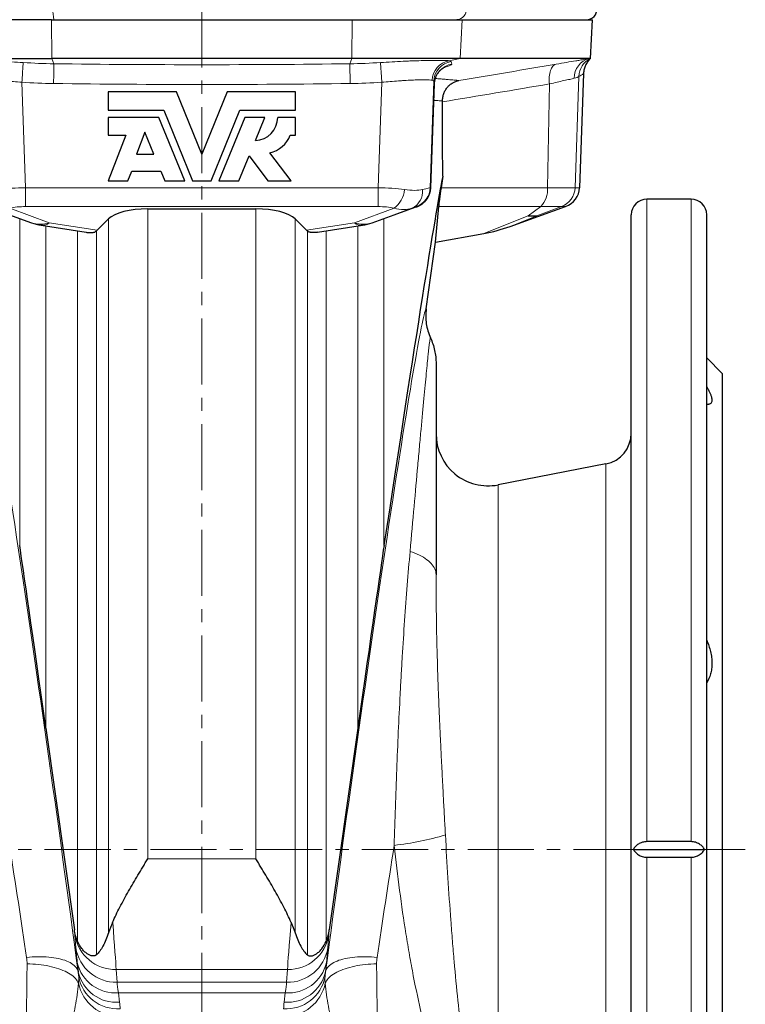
# Model space of a CAD drawing. Header units: millimetres. Extents: x -420 to 735, y -420 to 510.
# Tile 10 of 11: x 595 to 735, y 71 to 260. Entities that reach past the tile are written whole.
import ezdxf

# ---------------------------------------------------------------- set-up
doc = ezdxf.new("R2010")
doc.units = ezdxf.units.MM
doc.linetypes.add('CENTERX2', pattern=[20.32, 12.7, -2.54, 2.54, -2.54])
doc.layers.add('FORMAT', color=7, linetype='Continuous')

msp = doc.modelspace()

# ---------------------------------------------------------------- linework, layer by layer
at = {"color": 7, "linetype": 'Continuous', "lineweight": 25}
for p, q in [((601.27, 259.79), (580.17, 259.79)), ((601.27, 259.79), (659.03, 259.79)), ((659.03, 259.79), (680.14, 259.79)), ((680.14, 259.79), (705.19, 259.79)), ((704.8, 252.33), (705.19, 259.79)), ((580.52, 252.33), (601.3, 252.33)), ((659, 252.33), (601.3, 252.33)), ((679.78, 252.33), (659, 252.33)), ((704.65, 252.33), (679.78, 252.33)), ((704.75, 252.33), (704.65, 252.33)), ((704.8, 252.33), (704.75, 252.33)), ((703.5, 249.46), (702.72, 227.49)), ((674.14, 227.49), (674.84, 247.46)), ((612.15, 245.94), (612.15, 242.38)), ((625.27, 245.94), (612.15, 245.94)), ((630.15, 233.94), (625.27, 245.94)), ((635.04, 245.94), (630.15, 233.94)), ((648.15, 245.94), (635.04, 245.94)), ((648.15, 242.38), (648.15, 245.94)), ((612.15, 242.38), (622.83, 242.38)), ((622.83, 242.38), (628.36, 228.79)), ((631.95, 228.79), (637.48, 242.38)), ((637.48, 242.38), (648.15, 242.38)), ((612.15, 241.01), (612.15, 237.58)), ((621.91, 241.01), (612.15, 241.01)), ((626.88, 228.79), (621.91, 241.01)), ((638.4, 241.01), (633.43, 228.79)), ((642.24, 241.01), (638.4, 241.01)), ((640.43, 236.55), (642.24, 241.01)), ((648.15, 241.01), (644.72, 241.01)), ((648.15, 237.58), (648.15, 241.01)), ((615.52, 237.58), (612.15, 228.79)), ((612.15, 237.58), (615.52, 237.58)), ((619.21, 238.2), (617.57, 233.94)), ((620.94, 233.94), (619.21, 238.2)), ((647.12, 237.58), (648.15, 237.58)), ((617.57, 233.94), (620.94, 233.94)), ((637.27, 228.79), (639.22, 233.6)), ((639.22, 233.6), (642.84, 228.79)), ((647.29, 228.79), (643.2, 234.23)), ((615.96, 228.79), (616.69, 230.68)), ((616.69, 230.68), (622.27, 230.68)), ((622.27, 230.68), (623.04, 228.79)), ((676.43, 229.72), (676.12, 227.49)), ((612.15, 228.79), (615.96, 228.79)), ((623.04, 228.79), (626.88, 228.79)), ((628.36, 228.79), (631.95, 228.79)), ((633.43, 228.79), (637.27, 228.79)), ((642.84, 228.79), (647.29, 228.79)), ((724.15, 225.29), (715.65, 225.29)), ((588.99, 223.79), (597.42, 220.74)), ((619.75, 223.42), (640.55, 223.42)), ((662.88, 220.74), (671.31, 223.79)), ((671.41, 223.83), (671.33, 223.8)), ((675.07, 217), (675.66, 223.87)), ((689.39, 220.05), (700.05, 223.87)), ((612.24, 221.5), (610.06, 219.32)), ((648.07, 221.5), (650.25, 219.32)), ((712.65, -9.54), (712.65, 222.29)), ((727.15, -21.71), (727.15, 222.29)), ((599.29, 220.27), (607.93, 218.93)), ((652.37, 218.93), (661.01, 220.27)), ((675.07, 217), (684.35, 218.69)), ((673.27, 204.19), (675.07, 217)), ((730.15, 191.79), (727.15, 194.79)), ((730.15, 191.79), (730.15, 8.79)), ((707.8, 174.41), (687.06, 170.37)), ((675.15, 153.12), (675.15, 153.08)), ((600.18, 123.63), (605.66, 84.86)), ((660.12, 123.63), (654.64, 84.86)), ((724.15, 101.79), (715.65, 101.79)), ((713.05, 100.29), (726.75, 100.29)), ((715.65, 98.8), (724.15, 98.8))]:
    msp.add_line(p, q, dxfattribs=at)
at = {"color": 8, "linetype": 'Continuous', "lineweight": 18}
for p, q in [((601.3, 252.33), (601.27, 259.79)), ((659, 252.33), (659.03, 259.79)), ((679.78, 252.33), (680.14, 259.79)), ((601.71, 251.32), (601.3, 252.33)), ((658.59, 251.32), (659, 252.33)), ((677.62, 251.91), (679.78, 252.33)), ((674.73, 247.95), (674.02, 227.49)), ((701.86, 227.49), (702.59, 248.88)), ((596.27, 227.49), (595.58, 247.76)), ((664.03, 227.49), (664.73, 247.76)), ((674.14, 227.49), (674.84, 247.47)), ((674.84, 247.46), (674.84, 247.47)), ((696.59, 227.49), (696.94, 247.45)), ((596.27, 227.49), (664.03, 227.49)), ((596.27, 227.49), (596.27, 223.87)), ((664.03, 227.49), (664.03, 223.87)), ((674.02, 227.49), (674.14, 227.49)), ((676.12, 227.49), (696.59, 227.49)), ((696.59, 227.49), (701.86, 227.49)), ((701.86, 227.49), (702.72, 227.49)), ((715.65, 225.29), (715.65, 101.79)), ((724.15, 101.79), (724.15, 225.29)), ((597.4, 220.75), (588.97, 223.8)), ((589.81, 223.56), (597.4, 220.75)), ((600.82, 220.75), (593.23, 223.56)), ((664.03, 223.87), (596.27, 223.87)), ((619.75, 98.47), (619.75, 223.42)), ((640.55, 98.47), (640.55, 223.42)), ((659.48, 220.75), (667.08, 223.56)), ((662.9, 220.75), (671.33, 223.8)), ((670.5, 223.56), (662.9, 220.75)), ((671.51, 223.87), (671.4, 223.87)), ((695.27, 223.87), (675.66, 223.87)), ((692.86, 222.12), (695.27, 223.87)), ((694.52, 222.12), (699.27, 223.87)), ((699.27, 223.87), (695.27, 223.87)), ((700.05, 223.87), (699.27, 223.87)), ((595.15, 221.56), (595.15, 158.7)), ((612.24, 221.5), (612.24, 84.28)), ((648.07, 221.5), (648.07, 84.28)), ((665.15, 221.56), (665.15, 158.7)), ((684.35, 218.69), (692.86, 222.12)), ((694.52, 222.12), (689.39, 220.05)), ((597.42, 220.74), (597.4, 220.75)), ((600.18, 123.63), (600.18, 220.13)), ((610.06, 219.32), (600.82, 220.75)), ((650.25, 219.32), (659.48, 220.75)), ((660.12, 123.63), (660.12, 220.13)), ((662.88, 220.74), (662.9, 220.75)), ((606.29, 82.61), (606.29, 219.18)), ((609.88, 80.03), (609.88, 219.16)), ((650.43, 80.03), (650.43, 219.16)), ((654.01, 82.61), (654.01, 219.18)), ((707.8, 174.41), (707.8, 26.31)), ((687.06, 170.37), (687.06, 45.55)), ((640.55, 98.47), (619.75, 98.47)), ((715.65, 98.8), (715.65, -12.24)), ((724.15, -13.95), (724.15, 98.8)), ((605.76, 83.84), (605.94, 81.37)), ((654.54, 83.84), (654.36, 81.37)), ((606.22, 78.57), (606.42, 76.76)), ((654.08, 78.57), (653.89, 76.76)), ((606.42, 76.76), (606.38, 76.76)), ((646.62, 77.22), (613.68, 77.22)), ((613.87, 74.75), (613.68, 77.22)), ((646.44, 74.75), (646.62, 77.22)), ((653.89, 76.76), (653.92, 76.76)), ((613.87, 74.75), (646.44, 74.75)), ((646.16, 72.76), (614.14, 72.76)), ((614.34, 70.95), (614.14, 72.76)), ((645.97, 70.95), (646.16, 72.76))]:
    msp.add_line(p, q, dxfattribs=at)
at = {"color": 8, "linetype": 'Continuous', "lineweight": 18, "flags": 128}
for points in [[(595.83, 251.56), (595.82, 251.49), (595.81, 251.39), (595.8, 251.26), (595.79, 251.11), (595.78, 250.93), (595.77, 250.73), (595.75, 250.5), (595.74, 250.25), (595.72, 249.99), (595.7, 249.7), (595.68, 249.4), (595.66, 249.09), (595.64, 248.77), (595.62, 248.44), (595.6, 248.1), (595.58, 247.76)], [(601.71, 251.32), (601.71, 251.24), (601.71, 251.13), (601.71, 250.99), (601.71, 250.82), (601.7, 250.62), (601.7, 250.39), (601.7, 250.14), (601.69, 249.87), (601.69, 249.57), (601.69, 249.26), (601.68, 248.93), (601.68, 248.59), (601.67, 248.24), (601.67, 247.88), (601.66, 247.52)], [(658.59, 251.32), (658.59, 251.24), (658.59, 251.13), (658.6, 250.99), (658.6, 250.82), (658.6, 250.62), (658.6, 250.39), (658.61, 250.14), (658.61, 249.87), (658.61, 249.57), (658.62, 249.26), (658.62, 248.93), (658.63, 248.59), (658.63, 248.24), (658.64, 247.88), (658.64, 247.52)], [(664.48, 251.56), (664.48, 251.49), (664.49, 251.39), (664.5, 251.26), (664.51, 251.11), (664.52, 250.93), (664.54, 250.73), (664.55, 250.5), (664.57, 250.25), (664.58, 249.99), (664.6, 249.7), (664.62, 249.4), (664.64, 249.09), (664.66, 248.77), (664.68, 248.44), (664.71, 248.1), (664.73, 247.76)], [(698.24, 251.25), (698.07, 251.2), (697.91, 251.12), (697.75, 251.01), (697.61, 250.87), (697.47, 250.7), (697.35, 250.5), (697.24, 250.27), (697.14, 250.02), (697.06, 249.75), (697, 249.47), (696.94, 249.16), (696.91, 248.84), (696.89, 248.5), (696.89, 248.16), (696.91, 247.81), (696.94, 247.45)], [(675.15, 153.12), (675.14, 153.4), (675.09, 153.67), (675.02, 153.94), (674.91, 154.21), (674.78, 154.48), (674.62, 154.74), (674.43, 155), (674.21, 155.26), (673.97, 155.51), (673.69, 155.76), (673.39, 155.99), (673.07, 156.22), (672.72, 156.45), (672.35, 156.66), (671.95, 156.87), (671.54, 157.06), (671.1, 157.25), (670.64, 157.43), (670.16, 157.59)], [(596.48, 79.53), (597.03, 79.58), (597.58, 79.62), (598.13, 79.65), (598.67, 79.67), (599.2, 79.67), (599.72, 79.66), (600.24, 79.63), (600.74, 79.59), (601.23, 79.54), (601.71, 79.48), (602.17, 79.4), (602.61, 79.31), (603.03, 79.21), (603.44, 79.1), (603.82, 78.98), (604.18, 78.84), (604.51, 78.69), (604.83, 78.54), (605.11, 78.37), (605.37, 78.2), (605.6, 78.01), (605.8, 77.82), (605.98, 77.62), (606.13, 77.42), (606.24, 77.2), (606.33, 76.98), (606.38, 76.76)], [(663.82, 79.53), (663.27, 79.58), (662.72, 79.62), (662.18, 79.65), (661.64, 79.67), (661.1, 79.67), (660.58, 79.66), (660.06, 79.63), (659.56, 79.59), (659.07, 79.54), (658.6, 79.48), (658.14, 79.4), (657.69, 79.31), (657.27, 79.21), (656.87, 79.1), (656.48, 78.98), (656.13, 78.84), (655.79, 78.69), (655.48, 78.54), (655.19, 78.37), (654.93, 78.2), (654.7, 78.01), (654.5, 77.82), (654.32, 77.62), (654.18, 77.42), (654.06, 77.2), (653.98, 76.98), (653.92, 76.76)], [(596.57, 78.29), (597.11, 78.28), (597.65, 78.26), (598.19, 78.22), (598.73, 78.17), (599.26, 78.11), (599.78, 78.04), (600.29, 77.96), (600.79, 77.86), (601.27, 77.75), (601.75, 77.63), (602.21, 77.5), (602.65, 77.36), (603.07, 77.21), (603.47, 77.05), (603.86, 76.88), (604.22, 76.7), (604.56, 76.52), (604.87, 76.32), (605.16, 76.12), (605.43, 75.92), (605.67, 75.7), (605.88, 75.49), (606.06, 75.26), (606.22, 75.04), (606.35, 74.81), (606.45, 74.58)], [(663.74, 78.29), (663.19, 78.28), (662.65, 78.26), (662.11, 78.22), (661.58, 78.17), (661.05, 78.11), (660.53, 78.04), (660.02, 77.96), (659.52, 77.86), (659.03, 77.75), (658.56, 77.63), (658.1, 77.5), (657.66, 77.36), (657.23, 77.21), (656.83, 77.05), (656.45, 76.88), (656.09, 76.7), (655.75, 76.52), (655.43, 76.32), (655.14, 76.12), (654.87, 75.92), (654.64, 75.7), (654.42, 75.49), (654.24, 75.26), (654.08, 75.04), (653.96, 74.81), (653.86, 74.58)]]:
    msp.add_lwpolyline(points, dxfattribs=at)
at = {"color": 8, "linetype": 'Continuous', "lineweight": 18}
for centre, radius, start, end in [((609.37, 261.37), 7.82, 176.1278, 191.6251), ((679.04, 261.73), 1.93, 272.8477, 5.1272), ((678.39, 247.99), 3.99, 101.0553, 177.8644), ((678.72, 247.8), 4, 99.1939, 177.8786), ((705.46, 248.66), 3.75, 102.4036, 182.0891), ((706.52, 248.82), 3.92, 116.8073, 179.1016), ((678.84, 247.32), 4, 99.2887, 177.8885), ((663.96, 227.7), 5.18, 306.9467, 353.6765), ((669.11, 226.72), 3.45, 293.7557, 6.8674), ((670.03, 227.63), 4, 290.0055, 358.0028), ((670.14, 227.63), 4, 290.0055, 358.0028), ((691.89, 227.15), 4.71, 315.922, 4.1487), ((697.87, 227.61), 3.99, 290.558, 358.2742), ((599.11, 225.8), 5.33, 251.2777, 288.7223), ((599.48, 222.33), 2.07, 264.8587, 310.4421), ((661.19, 225.8), 5.33, 251.2777, 288.7223), ((660.82, 222.33), 2.07, 229.5579, 275.1413), ((660.98, 156.05), 55.31, 276.3617, 286.7862), ((613.52, 85.08), 7.86, 189.1025, 271.172), ((646.78, 85.08), 7.86, 268.828, 350.8975), ((613.71, 82.61), 7.86, 189.1025, 271.172), ((646.6, 82.61), 7.86, 268.828, 350.8975), ((613.47, 80.14), 7.42, 192.2492, 275.1838), ((646.83, 80.14), 7.42, 264.8162, 347.7508), ((613.67, 78.34), 7.42, 192.2492, 275.1838), ((613.87, 77.16), 7.5, 189.9782, 274.4295), ((646.43, 77.16), 7.5, 265.5705, 350.0218), ((646.64, 78.34), 7.42, 264.8162, 347.7508), ((614.37, 76.22), 8.09, 191.6902, 269.8842), ((645.94, 76.22), 8.09, 270.1158, 348.3098)]:
    msp.add_arc(centre, radius, start, end, dxfattribs=at)
at = {"color": 7, "linetype": 'Continuous', "lineweight": 25}
for centre, radius, start, end in [((704.06, 261.79), 2, 270, 3), ((640.27, 241.01), 4.46, 272.0523, 0), ((642.08, 239.51), 5.4, 281.9911, 339.0752), ((715.65, 222.29), 3, 90, 180), ((724.15, 222.29), 3, 0, 90), ((600.82, 230.15), 10, 250.1295, 261.2175), ((659.48, 230.15), 10, 278.7825, 289.8705), ((685.15, 180.19), 10, 180, 281), ((706.65, 180.29), 6, 281, 0)]:
    msp.add_arc(centre, radius, start, end, dxfattribs=at)
for centre, major_axis, ratio, start_param, end_param in [((272.15, -6157.53), (202.69, 11597.68), 0.030233, 5.296162, 5.297639), ((272.15, -2649.91), (404.94, 2882.17), 0.002429, 0.042363, 0.226765), ((676.22, 227.63), (0.57, 4), 0.020156, 1.608566, 2.79539), ((698.66, 227.63), (4.06, 0), 0.984808, 5.061455, 6.248279), ((619.75, 220.51), (8, 0), 0.36397, 1.570796, 2.792527), ((640.55, 220.51), (8, 0), 0.36397, 0.349066, 1.570796), ((664.29, 231.88), (-7.28, 7.94), 0.257534, 3.034452, 3.040818), ((686.87, 229.79), (17.03, 6.86), 0.544706, 4.351406, 4.64151), ((608.98, 228.89), (0.03, 10.1), 0.339057, 3.415603, 3.470209), ((651.33, 228.89), (-0.03, 10.1), 0.339057, 2.812977, 2.867582), ((602.92, 103.22), (-8, 56.93), 0.002429, 5.078738, 6.05642), ((657.39, 103.22), (8, 56.93), 0.002429, 0.226765, 1.204447)]:
    msp.add_ellipse(centre, major_axis=major_axis, ratio=ratio, start_param=start_param, end_param=end_param, dxfattribs=at)
at = {"color": 8, "linetype": 'Continuous', "lineweight": 18}
for centre, major_axis, ratio, start_param, end_param in [((596.35, 225.42), (10, 0.13), 0.207413, 1.576513, 2.110504), ((663.95, 225.42), (10, -0.13), 0.207413, 1.031089, 1.565079), ((664.17, 231.88), (9.82, -3.79), 0.315256, 5.356664, 5.840829), ((663.95, 225.42), (10.08, 2.08), 0.009528, 5.729435, 6.263426), ((664.06, 225.42), (10.08, 2.07), 0.008878, 6.281032, 6.298476), ((596.35, 221.66), (6, -0.04), 0.368582, 1.586821, 2.120811), ((663.95, 221.66), (6, 0.04), 0.368582, 1.020781, 1.554772), ((664.17, 231.88), (7.56, -7.56), 0.535264, 5.549583, 6.033748), ((665.32, 221.66), (6.08, 2.21), 0.00554, 0.015219, 0.549209), ((665.43, 221.66), (6.08, 2.21), 0.005534, 6.037208, 6.298393), ((599.68, 114.19), (-12.65, 90), 0.017285, 4.281103, 6.278816), ((660.62, 114.19), (12.65, 90), 0.017285, 0.004369, 2.002082), ((589.78, 112.79), (-12.65, 80), 0.019346, 4.280473, 4.562415), ((670.52, 112.79), (12.65, 80), 0.019346, 1.72077, 2.002712), ((611.72, 98.47), (-1.97, 22), 0.011128, 3.402397, 4.123677), ((648.59, 98.47), (1.97, 22), 0.011128, 2.159509, 2.880789), ((603.8, 97.36), (-1.97, 14), 0.017285, 3.400962, 3.606122), ((656.51, 97.36), (1.97, 14), 0.017285, 2.677063, 2.882223), ((609.87, 54.32), (-3.94, 28), 0.017285, 0.259369, 0.521169), ((650.43, 54.32), (3.94, 28), 0.017285, 5.762017, 6.023816), ((595.15, 112.79), (0, 80), 0.019637, 3.665191, 4.266455), ((665.15, 112.79), (0, 80), 0.019637, 2.01673, 2.617994), ((586.49, 73.97), (14.16, 14.77), 0.958421, 5.549688, 5.595147), ((673.82, 73.97), (-14.16, 14.77), 0.958421, 0.688038, 0.733497), ((617.79, 55.43), (-3.94, 20), 0.023757, 0.257122, 0.518922), ((642.51, 55.43), (3.94, 20), 0.023757, 5.764264, 6.026063), ((586.49, 67.04), (19.62, 20.62), 0.970109, 5.551991, 5.597449), ((673.82, 67.04), (-19.62, 20.62), 0.970109, 0.685736, 0.731195)]:
    msp.add_ellipse(centre, major_axis=major_axis, ratio=ratio, start_param=start_param, end_param=end_param, dxfattribs=at)
for points, knots in [([(595.83, 251.56), (595.08, 251.61), (594.34, 251.65), (592.89, 251.73), (592.17, 251.77), (591.12, 251.82), (590.76, 251.83), (590.08, 251.86), (589.74, 251.87), (588.76, 251.91), (588.13, 251.93), (587.25, 251.95), (586.96, 251.96), (586.4, 251.97), (586.14, 251.97), (585.38, 251.98), (584.92, 251.98), (584.09, 251.98), (583.73, 251.97), (583.12, 251.95), (582.87, 251.93), (582.68, 251.91)], [0, 0, 0, 0, 0.125, 0.125, 0.25, 0.25, 0.3125, 0.3125, 0.375, 0.375, 0.5, 0.5, 0.5625, 0.5625, 0.625, 0.625, 0.75, 0.75, 0.875, 0.875, 1, 1, 1, 1]), ([(664.48, 251.56), (665.23, 251.61), (665.96, 251.65), (667.42, 251.73), (668.13, 251.77), (669.19, 251.82), (669.54, 251.83), (670.23, 251.86), (670.56, 251.87), (671.55, 251.91), (672.17, 251.93), (673.06, 251.95), (673.34, 251.96), (673.9, 251.97), (674.17, 251.97), (674.93, 251.98), (675.39, 251.98), (676.21, 251.98), (676.58, 251.97), (677.19, 251.95), (677.43, 251.93), (677.62, 251.91)], [0, 0, 0, 0, 0.125, 0.125, 0.25, 0.25, 0.3125, 0.3125, 0.375, 0.375, 0.5, 0.5, 0.5625, 0.5625, 0.625, 0.625, 0.75, 0.75, 0.875, 0.875, 1, 1, 1, 1]), ([(698.24, 251.25), (698.94, 251.37), (699.61, 251.48), (700.85, 251.69), (701.44, 251.79), (702.26, 251.93), (702.52, 251.97), (703.02, 252.06), (703.26, 252.1), (703.92, 252.21), (704.31, 252.27), (704.65, 252.33)], [0, 0, 0, 0, 0.25, 0.25, 0.5, 0.5, 0.625, 0.625, 0.75, 0.75, 1, 1, 1, 1]), ([(678.19, 251.27), (678.19, 251.25), (678.18, 251.2), (678.05, 251.1), (677.82, 250.99), (677.49, 250.86), (677.11, 250.74), (676.79, 250.64), (676.65, 250.6)], [0, 0, 0, 0, 0.169067, 0.338136, 0.512185, 0.686235, 0.855408, 1, 1, 1, 1]), ([(585.91, 248.14), (586.05, 248.17), (586.23, 248.19), (586.68, 248.22), (586.95, 248.23), (587.56, 248.24), (587.9, 248.24), (588.64, 248.23), (589.06, 248.21), (589.93, 248.18), (590.39, 248.16), (591.11, 248.12), (591.35, 248.1), (591.86, 248.07), (592.12, 248.05), (593.41, 247.96), (594.48, 247.87), (595.58, 247.76)], [0, 0, 0, 0, 0.125, 0.125, 0.25, 0.25, 0.375, 0.375, 0.5, 0.5, 0.625, 0.625, 0.6875, 0.6875, 0.75, 0.75, 1, 1, 1, 1]), ([(674.4, 248.14), (674.26, 248.17), (674.07, 248.19), (673.62, 248.22), (673.35, 248.23), (672.75, 248.24), (672.41, 248.24), (671.66, 248.23), (671.25, 248.21), (670.38, 248.18), (669.92, 248.16), (669.2, 248.12), (668.95, 248.1), (668.44, 248.07), (668.19, 248.05), (666.89, 247.96), (665.83, 247.87), (664.73, 247.76)], [0, 0, 0, 0, 0.125, 0.125, 0.25, 0.25, 0.375, 0.375, 0.5, 0.5, 0.625, 0.625, 0.6875, 0.6875, 0.75, 0.75, 1, 1, 1, 1]), ([(675.02, 248.49), (675.04, 248.49), (675.37, 248.47), (675.95, 248.42), (676.75, 248.35), (677.47, 248.29), (678.11, 248.23), (678.67, 248.19), (679.16, 248.14), (679.43, 248.12), (679.56, 248.11)], [0, 0, 0, 0, 0.008024, 0.149269, 0.290933, 0.432605, 0.57427, 0.716178, 0.858092, 1, 1, 1, 1]), ([(701.71, 248.53), (701.46, 248.47), (701.17, 248.41), (700.67, 248.29), (700.49, 248.26), (700.12, 248.17), (699.93, 248.13), (698.91, 247.9), (697.98, 247.69), (696.94, 247.45)], [0, 0, 0, 0, 0.25, 0.25, 0.375, 0.375, 0.5, 0.5, 1, 1, 1, 1]), ([(702.59, 248.88), (702.51, 248.83), (702.39, 248.77), (702.09, 248.64), (701.92, 248.57), (701.71, 248.53)], [0, 0, 0, 0, 0.5, 0.5, 1, 1, 1, 1]), ([(676.4, 244.16), (676.27, 244.17), (676.01, 244.19), (675.51, 244.23), (675.08, 244.27), (674.79, 244.3), (674.73, 244.3)], [0, 0, 0, 0, 0.30433, 0.608676, 0.913006, 1, 1, 1, 1]), ([(670.16, 157.59), (670.43, 160.61), (670.69, 163.49), (671.18, 168.98), (671.41, 171.6), (671.69, 174.7), (671.75, 175.31), (671.86, 176.52), (671.91, 177.11), (672.07, 178.86), (672.17, 179.98), (672.47, 183.21), (672.65, 185.18), (672.99, 188.76), (673.14, 190.37), (673.35, 192.5), (673.41, 193.17), (673.53, 194.38), (673.59, 194.93), (673.75, 196.42), (673.84, 197.19), (673.94, 198), (673.98, 198.22), (674.03, 198.52), (674.05, 198.62), (674.07, 198.65)], [0, 0, 0, 0, 0.125, 0.125, 0.25, 0.25, 0.28125, 0.28125, 0.3125, 0.3125, 0.375, 0.375, 0.5, 0.5, 0.625, 0.625, 0.6875, 0.6875, 0.75, 0.75, 0.875, 0.875, 0.9375, 0.9375, 1, 1, 1, 1]), ([(667.1, 101.08), (667.26, 105.96), (667.42, 110.81), (667.79, 120.49), (668, 125.32), (668.32, 131.32), (668.38, 132.53), (668.52, 134.92), (668.59, 136.12), (668.8, 139.67), (668.95, 142), (669.27, 146.6), (669.44, 148.86), (669.79, 153.3), (669.98, 155.48), (670.16, 157.59)], [0, 0, 0, 0, 0.25, 0.25, 0.5, 0.5, 0.5625, 0.5625, 0.625, 0.625, 0.75, 0.75, 0.875, 0.875, 1, 1, 1, 1]), ([(675.15, 153.08), (675.15, 152.34), (675.15, 150.84), (675.17, 148.52), (675.2, 146.13), (675.23, 143.68), (675.28, 141.17), (675.34, 138.6), (675.42, 135.99), (675.5, 133.31), (675.6, 130.56), (675.71, 127.74), (675.84, 124.89), (675.97, 122.01), (676.11, 119.08), (676.26, 116.12), (676.41, 113.15), (676.55, 110.58), (676.66, 108.41), (676.76, 106.64), (676.85, 104.87), (676.92, 103.69), (676.95, 103.1)], [0, 0, 0, 0, 0.05089, 0.102802, 0.154715, 0.206595, 0.259575, 0.312588, 0.365603, 0.418585, 0.47394, 0.52933, 0.584722, 0.640079, 0.696548, 0.753051, 0.809555, 0.866025, 0.89949, 0.932956, 0.966478, 1, 1, 1, 1]), ([(676.95, 103.1), (677.1, 100.31), (677.26, 97.54), (677.6, 92.07), (677.79, 89.36), (678.09, 85.35), (678.19, 84.01), (678.35, 82.03), (678.4, 81.37), (678.51, 80.06), (678.57, 79.41), (678.86, 76.18), (679.1, 73.67), (679.61, 68.81), (679.89, 66.45), (680.34, 63.02), (680.49, 61.9), (680.82, 59.69), (680.99, 58.61), (681.35, 56.5), (681.55, 55.47), (681.96, 53.46), (682.18, 52.49), (682.55, 51.08), (682.68, 50.61), (682.96, 49.7), (683.11, 49.26), (683.36, 48.6), (683.45, 48.38), (683.64, 47.96), (683.75, 47.75), (683.98, 47.34), (684.11, 47.14), (684.34, 46.85), (684.43, 46.76), (684.58, 46.63), (684.64, 46.59), (684.76, 46.51), (684.83, 46.48), (684.91, 46.45)], [0, 0, 0, 0, 0.125, 0.125, 0.25, 0.25, 0.3125, 0.3125, 0.34375, 0.34375, 0.375, 0.375, 0.5, 0.5, 0.625, 0.625, 0.6875, 0.6875, 0.75, 0.75, 0.8125, 0.8125, 0.875, 0.875, 0.90625, 0.90625, 0.9375, 0.9375, 0.953125, 0.953125, 0.96875, 0.96875, 0.984375, 0.984375, 0.992188, 0.992188, 0.996094, 0.996094, 1, 1, 1, 1]), ([(684.62, 45.61), (684.43, 45.64), (684.26, 45.67), (683.92, 45.76), (683.76, 45.82), (683.3, 45.99), (683.02, 46.13), (682.51, 46.44), (682.28, 46.6), (681.84, 46.95), (681.63, 47.12), (681.05, 47.67), (680.7, 48.06), (680.05, 48.85), (679.74, 49.27), (678.88, 50.54), (678.37, 51.43), (677.42, 53.29), (676.98, 54.25), (676.14, 56.24), (675.75, 57.27), (674.99, 59.39), (674.64, 60.47), (673.61, 63.79), (672.99, 66.1), (671.83, 70.91), (671.29, 73.42), (670.66, 76.67), (670.53, 77.32), (670.29, 78.65), (670.17, 79.32), (669.81, 81.33), (669.59, 82.69), (668.93, 86.79), (668.53, 89.58), (667.77, 95.26), (667.43, 98.14), (667.1, 101.08)], [0, 0, 0, 0, 0.007812, 0.007812, 0.015625, 0.015625, 0.03125, 0.03125, 0.046875, 0.046875, 0.0625, 0.0625, 0.09375, 0.09375, 0.125, 0.125, 0.1875, 0.1875, 0.25, 0.25, 0.3125, 0.3125, 0.375, 0.375, 0.5, 0.5, 0.625, 0.625, 0.65625, 0.65625, 0.6875, 0.6875, 0.75, 0.75, 0.875, 0.875, 1, 1, 1, 1]), ([(606.45, 74.58), (606.31, 73.08), (606.1, 71.6), (605.56, 68.69), (605.23, 67.25), (604.51, 64.43), (604.1, 63.04), (603.24, 60.31), (602.78, 58.97), (601.33, 55.04), (600.3, 52.55), (598.69, 49.01), (598.14, 47.86), (597.32, 46.19), (597.04, 45.64), (596.63, 44.83), (596.49, 44.57), (596.21, 44.04), (596.07, 43.77), (595.94, 43.51)], [0, 0, 0, 0, 0.125, 0.125, 0.25, 0.25, 0.375, 0.375, 0.5, 0.5, 0.75, 0.75, 0.875, 0.875, 0.9375, 0.9375, 0.96875, 0.96875, 1, 1, 1, 1]), ([(653.86, 74.58), (653.99, 73.08), (654.2, 71.6), (654.74, 68.69), (655.07, 67.25), (655.8, 64.43), (656.2, 63.04), (657.07, 60.31), (657.53, 58.97), (658.97, 55.04), (660.01, 52.55), (661.62, 49.01), (662.16, 47.86), (662.98, 46.19), (663.26, 45.64), (663.67, 44.83), (663.81, 44.57), (664.09, 44.04), (664.23, 43.77), (664.37, 43.51)], [0, 0, 0, 0, 0.125, 0.125, 0.25, 0.25, 0.375, 0.375, 0.5, 0.5, 0.75, 0.75, 0.875, 0.875, 0.9375, 0.9375, 0.96875, 0.96875, 1, 1, 1, 1])]:
    msp.add_open_spline(points, degree=3, knots=knots, dxfattribs=at)
for points in [[(677.62, 251.91), (677.91, 251.88), (678.07, 251.83), (678.08, 251.75)], [(678.08, 251.75), (678.12, 251.59), (678.16, 251.43), (678.19, 251.27)], [(601.71, 251.32), (599.75, 251.35), (597.79, 251.43), (595.83, 251.56)], [(601.71, 251.32), (620.67, 251.08), (639.63, 251.08), (658.59, 251.32)], [(658.59, 251.32), (660.56, 251.35), (662.52, 251.43), (664.48, 251.56)], [(679.56, 248.11), (685.79, 249.14), (692.02, 250.19), (698.24, 251.25)], [(674.73, 247.95), (674.72, 248.04), (674.61, 248.1), (674.4, 248.14)], [(674.84, 247.47), (674.8, 247.63), (674.76, 247.79), (674.73, 247.95)], [(703.5, 249.46), (703.2, 249.19), (702.9, 249.02), (702.59, 248.88)], [(595.58, 247.76), (597.6, 247.63), (599.63, 247.55), (601.66, 247.52)], [(658.64, 247.52), (639.65, 247.28), (620.65, 247.28), (601.66, 247.52)], [(664.73, 247.76), (662.7, 247.63), (660.67, 247.55), (658.64, 247.52)], [(696.94, 247.45), (690.09, 246.28), (683.24, 245.13), (676.4, 244)], [(596.48, 79.53), (596.54, 79.12), (596.57, 78.7), (596.57, 78.29)], [(663.82, 79.53), (663.76, 79.12), (663.73, 78.7), (663.74, 78.29)], [(606.49, 75.86), (606.46, 76.16), (606.42, 76.46), (606.38, 76.76)], [(606.49, 75.86), (606.52, 75.43), (606.5, 75), (606.45, 74.58)], [(653.82, 75.86), (653.79, 75.43), (653.8, 75), (653.86, 74.58)], [(653.82, 75.86), (653.85, 76.16), (653.88, 76.46), (653.92, 76.76)]]:
    msp.add_open_spline(points, degree=3, dxfattribs=at)
at = {"color": 7, "linetype": 'Continuous', "lineweight": 25}
for points, knots in [([(704.8, 252.33), (704.61, 252.14), (704.43, 251.94), (704.12, 251.5), (703.98, 251.26), (703.76, 250.77), (703.67, 250.52), (703.55, 250), (703.51, 249.73), (703.5, 249.46)], [0, 0, 0, 0, 0.25, 0.25, 0.5, 0.5, 0.75, 0.75, 1, 1, 1, 1]), ([(674.84, 247.46), (674.84, 247.47), (674.84, 247.59), (674.87, 247.8), (674.91, 248.11), (674.99, 248.4), (675.08, 248.69), (675.19, 248.95), (675.32, 249.21), (675.46, 249.44), (675.6, 249.65), (675.76, 249.84), (675.91, 250.01), (676.05, 250.16), (676.19, 250.28), (676.32, 250.38), (676.44, 250.47), (676.55, 250.54), (676.64, 250.6), (676.72, 250.64), (676.78, 250.68), (676.83, 250.7), (676.87, 250.72), (676.88, 250.73), (676.88, 250.73), (676.88, 250.73)], [0, 0, 0, 0, 0.00652, 0.061654, 0.116077, 0.169772, 0.223164, 0.275681, 0.32673, 0.376639, 0.425143, 0.471963, 0.516861, 0.559752, 0.600782, 0.640336, 0.678978, 0.717384, 0.756216, 0.796033, 0.837565, 0.881511, 0.92853, 0.979217, 1, 1, 1, 1]), ([(676.4, 244.16), (676.39, 244.41), (676.42, 244.66), (676.5, 245.14), (676.56, 245.38), (676.73, 245.83), (676.83, 246.04), (677.07, 246.45), (677.2, 246.64), (677.49, 246.98), (677.65, 247.14), (677.99, 247.43), (678.17, 247.55), (678.55, 247.77), (678.74, 247.86), (679.04, 247.98), (679.14, 248.01), (679.35, 248.07), (679.46, 248.09), (679.56, 248.11)], [0, 0, 0, 0, 0.125, 0.125, 0.25, 0.25, 0.375, 0.375, 0.5, 0.5, 0.625, 0.625, 0.75, 0.75, 0.875, 0.875, 0.9375, 0.9375, 1, 1, 1, 1]), ([(671.41, 223.83), (671.43, 223.84), (671.49, 223.86), (671.56, 223.88), (671.63, 223.91), (671.69, 223.94), (671.75, 223.96), (671.81, 224), (671.89, 224.03), (671.99, 224.08), (672.11, 224.15), (672.26, 224.24), (672.44, 224.36), (672.64, 224.5), (672.84, 224.67), (673.04, 224.87), (673.23, 225.08), (673.4, 225.31), (673.57, 225.56), (673.71, 225.82), (673.84, 226.1), (673.95, 226.38), (674.03, 226.68), (674.09, 226.98), (674.13, 227.25), (674.13, 227.42), (674.14, 227.49)], [0, 0, 0, 0, 0.036693, 0.100263, 0.137336, 0.164395, 0.186931, 0.207401, 0.22746, 0.24864, 0.273669, 0.305183, 0.34446, 0.388815, 0.435706, 0.484753, 0.535455, 0.587305, 0.639935, 0.693106, 0.746661, 0.800497, 0.854541, 0.908744, 0.963069, 1, 1, 1, 1]), ([(671.31, 223.79), (671.31, 223.79), (671.32, 223.79), (671.32, 223.79), (671.33, 223.8)], [0, 0, 0, 0, 0.129576, 1, 1, 1, 1]), ([(692.86, 222.12), (693.04, 222.1), (693.22, 222.09), (693.54, 222.07), (693.7, 222.06), (693.98, 222.06), (694.1, 222.07), (694.33, 222.09), (694.43, 222.1), (694.52, 222.12)], [0, 0, 0, 0, 0.25, 0.25, 0.5, 0.5, 0.75, 0.75, 1, 1, 1, 1]), ([(607.93, 218.93), (608.03, 218.92), (608.25, 218.88), (608.57, 218.86), (608.88, 218.86), (609.15, 218.88), (609.38, 218.92), (609.57, 218.98), (609.74, 219.06), (609.83, 219.13), (609.88, 219.16)], [0, 0, 0, 0, 0.115789, 0.251295, 0.391544, 0.531786, 0.647294, 0.762803, 0.881398, 1, 1, 1, 1]), ([(652.37, 218.93), (652.27, 218.92), (652.05, 218.88), (651.73, 218.86), (651.42, 218.86), (651.15, 218.88), (650.93, 218.92), (650.74, 218.98), (650.57, 219.06), (650.47, 219.13), (650.43, 219.16)], [0, 0, 0, 0, 0.115789, 0.251295, 0.391544, 0.531786, 0.647294, 0.762803, 0.881398, 1, 1, 1, 1]), ([(673.27, 204.19), (673.14, 203.24), (673.14, 202.3), (673.34, 200.89), (673.44, 200.43), (673.71, 199.52), (673.88, 199.08), (674.07, 198.65)], [0, 0, 0, 0, 0.5, 0.5, 0.75, 0.75, 1, 1, 1, 1]), ([(674.07, 198.65), (674.43, 197.87), (674.7, 197.06), (674.97, 195.81), (675.04, 195.39), (675.13, 194.53), (675.15, 194.1), (675.15, 193.67)], [0, 0, 0, 0, 0.5, 0.5, 0.75, 0.75, 1, 1, 1, 1]), ([(675.15, 193.67), (675.15, 193.63), (675.15, 193.58), (675.15, 193.45), (675.15, 193.37), (675.15, 193.08), (675.15, 192.82), (675.15, 191.9), (675.15, 191.06), (675.15, 189.49), (675.15, 188.91), (675.15, 187.97), (675.15, 187.64), (675.15, 186.96), (675.15, 186.61), (675.15, 184.78), (675.15, 183.16), (675.15, 179.58), (675.15, 177.64), (675.15, 174.48), (675.15, 173.39), (675.15, 171.7), (675.15, 171.12), (675.15, 169.95), (675.15, 169.36), (675.15, 166.38), (675.15, 163.88), (675.15, 158.66), (675.15, 155.95), (675.15, 153.12)], [0, 0, 0, 0, 0.03125, 0.03125, 0.0625, 0.0625, 0.125, 0.125, 0.25, 0.25, 0.3125, 0.3125, 0.34375, 0.34375, 0.375, 0.375, 0.5, 0.5, 0.625, 0.625, 0.6875, 0.6875, 0.71875, 0.71875, 0.75, 0.75, 0.875, 0.875, 1, 1, 1, 1]), ([(727.15, 189.21), (727.27, 189.01), (727.5, 188.61), (727.78, 188.06), (727.99, 187.54), (728.12, 187.09), (728.16, 186.69), (728.13, 186.37), (728.02, 186.13), (727.84, 185.95), (727.62, 185.86), (727.39, 185.81), (727.24, 185.81), (727.17, 185.8)], [0, 0, 0, 0, 0.098965, 0.198156, 0.29703, 0.396538, 0.496397, 0.59588, 0.688775, 0.781963, 0.874919, 0.940431, 1, 1, 1, 1]), ([(727.15, 140.53), (727.46, 139.8), (727.71, 139.06), (727.97, 137.94), (728.04, 137.55), (728.13, 136.81), (728.15, 136.44), (728.15, 135.72), (728.13, 135.36), (728.04, 134.68), (727.97, 134.35), (727.72, 133.4), (727.46, 132.82), (727.15, 132.31)], [0, 0, 0, 0, 0.25, 0.25, 0.375, 0.375, 0.5, 0.5, 0.625, 0.625, 0.75, 0.75, 1, 1, 1, 1]), ([(715.65, 101.79), (715.5, 101.79), (715.36, 101.77), (715.07, 101.73), (714.93, 101.7), (714.65, 101.62), (714.52, 101.57), (714.27, 101.46), (714.15, 101.39), (713.82, 101.18), (713.63, 101.02), (713.3, 100.68), (713.17, 100.49), (713.05, 100.29)], [0, 0, 0, 0, 0.125, 0.125, 0.25, 0.25, 0.375, 0.375, 0.5, 0.5, 0.75, 0.75, 1, 1, 1, 1]), ([(726.75, 100.29), (726.64, 100.49), (726.5, 100.67), (726.26, 100.93), (726.17, 101.02), (725.98, 101.17), (725.87, 101.25), (725.65, 101.39), (725.54, 101.45), (725.29, 101.57), (725.15, 101.62), (724.88, 101.7), (724.74, 101.73), (724.45, 101.77), (724.3, 101.79), (724.15, 101.79)], [0, 0, 0, 0, 0.25, 0.25, 0.375, 0.375, 0.5, 0.5, 0.625, 0.625, 0.75, 0.75, 0.875, 0.875, 1, 1, 1, 1]), ([(613.01, 86.28), (613.22, 86.75), (613.44, 87.24), (613.9, 88.22), (614.15, 88.71), (614.94, 90.22), (615.49, 91.23), (616.65, 93.27), (617.25, 94.3), (618.18, 95.86), (618.49, 96.38), (618.96, 97.16), (619.12, 97.43), (619.44, 97.95), (619.6, 98.21), (619.75, 98.47)], [0, 0, 0, 0, 0.125, 0.125, 0.25, 0.25, 0.5, 0.5, 0.75, 0.75, 0.875, 0.875, 0.9375, 0.9375, 1, 1, 1, 1]), ([(647.29, 86.28), (647.09, 86.75), (646.87, 87.24), (646.4, 88.22), (646.15, 88.71), (645.37, 90.22), (644.81, 91.23), (643.65, 93.27), (643.05, 94.3), (642.12, 95.86), (641.81, 96.38), (641.34, 97.16), (641.18, 97.43), (640.87, 97.95), (640.71, 98.21), (640.55, 98.47)], [0, 0, 0, 0, 0.125, 0.125, 0.25, 0.25, 0.5, 0.5, 0.75, 0.75, 0.875, 0.875, 0.9375, 0.9375, 1, 1, 1, 1]), ([(713.05, 100.29), (713.17, 100.1), (713.3, 99.92), (713.55, 99.66), (713.63, 99.57), (713.83, 99.41), (713.93, 99.34), (714.15, 99.2), (714.27, 99.13), (714.52, 99.02), (714.65, 98.97), (714.92, 98.89), (715.06, 98.86), (715.35, 98.82), (715.5, 98.8), (715.65, 98.8)], [0, 0, 0, 0, 0.25, 0.25, 0.375, 0.375, 0.5, 0.5, 0.625, 0.625, 0.75, 0.75, 0.875, 0.875, 1, 1, 1, 1]), ([(724.15, 98.8), (724.3, 98.8), (724.45, 98.81), (724.74, 98.86), (724.88, 98.89), (725.15, 98.97), (725.28, 99.02), (725.53, 99.13), (725.65, 99.2), (725.98, 99.41), (726.17, 99.56), (726.5, 99.91), (726.64, 100.1), (726.75, 100.29)], [0, 0, 0, 0, 0.125, 0.125, 0.25, 0.25, 0.375, 0.375, 0.5, 0.5, 0.75, 0.75, 1, 1, 1, 1]), ([(612.24, 84.28), (611.91, 83.29), (611.55, 82.44), (611.06, 81.54), (610.95, 81.37), (610.75, 81.05), (610.64, 80.89), (610.32, 80.47), (610.1, 80.23), (609.88, 80.03)], [0, 0, 0, 0, 0.5, 0.5, 0.625, 0.625, 0.75, 0.75, 1, 1, 1, 1]), ([(648.07, 84.28), (648.4, 83.29), (648.76, 82.44), (649.25, 81.54), (649.35, 81.37), (649.56, 81.05), (649.66, 80.89), (649.98, 80.47), (650.2, 80.23), (650.43, 80.03)], [0, 0, 0, 0, 0.5, 0.5, 0.625, 0.625, 0.75, 0.75, 1, 1, 1, 1]), ([(609.88, 80.03), (609.79, 79.95), (609.68, 79.89), (609.44, 79.82), (609.3, 79.81), (608.99, 79.84), (608.82, 79.88), (608.47, 80.02), (608.29, 80.12), (607.92, 80.38), (607.74, 80.53), (607.39, 80.87), (607.23, 81.06), (606.77, 81.67), (606.51, 82.13), (606.29, 82.61)], [0, 0, 0, 0, 0.125, 0.125, 0.25, 0.25, 0.375, 0.375, 0.5, 0.5, 0.625, 0.625, 0.75, 0.75, 1, 1, 1, 1]), ([(650.43, 80.03), (650.51, 79.95), (650.62, 79.89), (650.87, 79.82), (651.01, 79.81), (651.32, 79.84), (651.48, 79.88), (651.84, 80.02), (652.02, 80.12), (652.38, 80.38), (652.56, 80.53), (652.91, 80.87), (653.08, 81.06), (653.54, 81.67), (653.8, 82.13), (654.01, 82.61)], [0, 0, 0, 0, 0.125, 0.125, 0.25, 0.25, 0.375, 0.375, 0.5, 0.5, 0.625, 0.625, 0.75, 0.75, 1, 1, 1, 1])]:
    msp.add_open_spline(points, degree=3, knots=knots, dxfattribs=at)
for points in [[(676.4, 244), (676.4, 244.06), (676.4, 244.11), (676.4, 244.16)], [(613.01, 86.28), (612.72, 85.58), (612.45, 84.92), (612.24, 84.28)], [(647.29, 86.28), (647.59, 85.58), (647.86, 84.92), (648.07, 84.28)], [(606.29, 82.61), (605.98, 83.33), (605.77, 84.08), (605.66, 84.86)], [(654.01, 82.61), (654.33, 83.33), (654.53, 84.08), (654.64, 84.86)]]:
    msp.add_open_spline(points, degree=3, dxfattribs=at)
at = {"layer": 'FORMAT', "linetype": 'CENTERX2', "lineweight": 18}
for p, q in [((630.15, 6.79), (630.15, 510.17)), ((734.57, 100.29), (515.16, 100.29))]:
    msp.add_line(p, q, dxfattribs=at)

doc.saveas('drawing.dxf')
